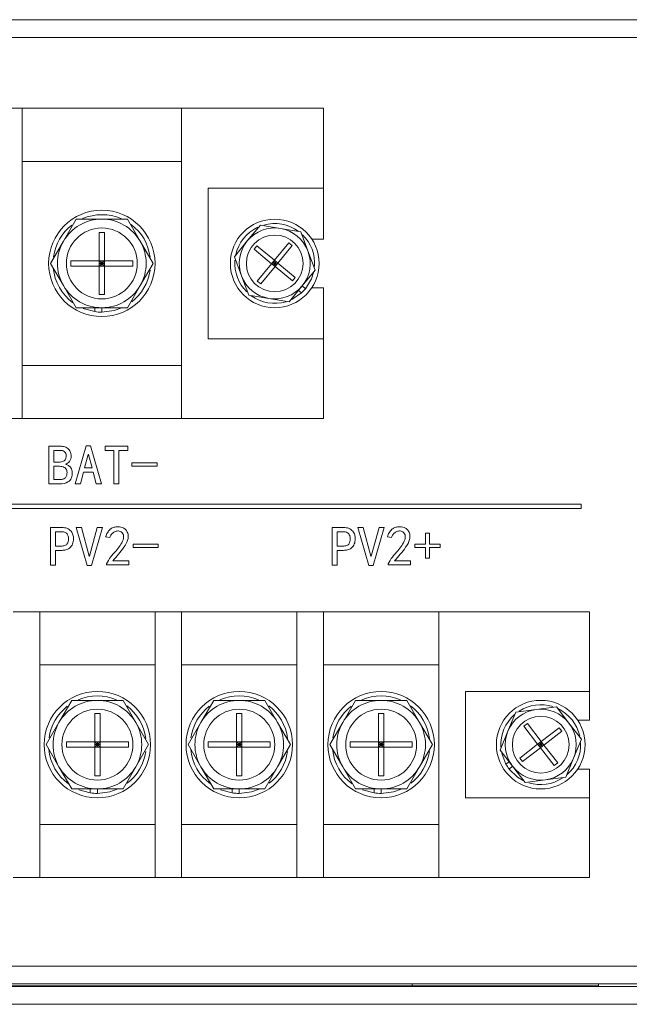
# Model space of a CAD drawing. Header units: millimetres. Extents: x 4100 to 4693, y 1813 to 3018.
# Tile 7 of 29: x 4246 to 4315, y 1979 to 2090. Entities that reach past the tile are written whole.
import ezdxf

# ---------------------------------------------------------------- set-up
doc = ezdxf.new("R2010")
doc.units = ezdxf.units.MM

msp = doc.modelspace()

# ---------------------------------------------------------------- linework, layer by layer
at = {"color": 0, "linetype": 'ByBlock', "lineweight": 5}
for p, q in [((4180.55, 2089.71), (4616.55, 2089.71)), ((4616.55, 2087.71), (4180.55, 2087.71)), ((4246.55, 2079.71), (4243.55, 2079.71)), ((4246.55, 2044.71), (4246.55, 2079.71)), ((4246.55, 2079.71), (4264.55, 2079.71)), ((4280.55, 2079.71), (4264.55, 2079.71)), ((4264.55, 2044.71), (4264.55, 2079.71)), ((4280.55, 2079.71), (4280.55, 2070.71)), ((4264.55, 2073.71), (4246.55, 2073.71)), ((4280.55, 2070.71), (4267.55, 2070.71)), ((4267.55, 2053.71), (4267.55, 2070.71)), ((4280.55, 2070.71), (4280.55, 2064.96)), ((4251.22, 2064.71), (4252.67, 2067.21)), ((4252.67, 2067.21), (4255.55, 2067.21)), ((4255.55, 2067.21), (4258.44, 2067.21)), ((4258.44, 2067.21), (4259.88, 2064.71)), ((4271.96, 2064.75), (4273.43, 2066.54)), ((4273.43, 2066.54), (4275.71, 2066.16)), ((4255.25, 2065.71), (4255.85, 2065.71)), ((4255.25, 2062.51), (4255.25, 2065.71)), ((4255.85, 2065.71), (4255.85, 2062.51)), ((4275.71, 2066.16), (4277.99, 2065.78)), ((4277.99, 2065.78), (4278.8, 2063.62)), ((4249.78, 2062.21), (4251.22, 2064.71)), ((4259.88, 2064.71), (4261.33, 2062.21)), ((4270.5, 2062.97), (4271.96, 2064.75)), ((4275.02, 2062.56), (4276.64, 2064.53)), ((4276.64, 2064.53), (4277.02, 2064.22)), ((4280.55, 2064.96), (4279.23, 2064.96)), ((4272.73, 2063.8), (4273.05, 2064.18)), ((4274.7, 2062.18), (4272.73, 2063.8)), ((4273.05, 2064.18), (4275.02, 2062.56)), ((4277.02, 2064.22), (4275.4, 2062.25)), ((4278.8, 2063.62), (4279.61, 2061.46)), ((4251.22, 2059.71), (4249.78, 2062.21)), ((4252.05, 2061.91), (4252.05, 2062.51)), ((4252.05, 2062.51), (4255.25, 2062.51)), ((4255.85, 2062.51), (4255.25, 2062.51)), ((4255.25, 2062.51), (4255.25, 2061.91)), ((4255.55, 2062.21), (4255.25, 2062.51)), ((4255.55, 2062.21), (4255.25, 2062.21)), ((4255.25, 2061.91), (4255.55, 2062.21)), ((4255.55, 2062.21), (4255.85, 2062.51)), ((4255.55, 2062.21), (4255.55, 2062.51)), ((4255.85, 2062.21), (4255.55, 2062.21)), ((4255.55, 2062.21), (4255.85, 2061.91)), ((4255.55, 2061.91), (4255.55, 2062.21)), ((4255.85, 2061.91), (4255.85, 2062.51)), ((4255.85, 2062.51), (4259.05, 2062.51)), ((4259.05, 2062.51), (4259.05, 2061.91)), ((4261.33, 2062.21), (4259.88, 2059.71)), ((4271.31, 2060.81), (4270.5, 2062.97)), ((4273.08, 2060.21), (4274.7, 2062.18)), ((4275.02, 2062.56), (4274.7, 2062.18)), ((4275.05, 2062.21), (4274.7, 2062.18)), ((4274.7, 2062.18), (4275.09, 2061.86)), ((4275.05, 2062.21), (4274.86, 2062.37)), ((4275.05, 2062.21), (4274.89, 2062.02)), ((4275.4, 2062.25), (4275.02, 2062.56)), ((4275.05, 2062.21), (4275.02, 2062.56)), ((4275.21, 2062.4), (4275.05, 2062.21)), ((4275.05, 2062.21), (4275.4, 2062.25)), ((4275.25, 2062.05), (4275.05, 2062.21)), ((4275.09, 2061.86), (4275.05, 2062.21)), ((4275.09, 2061.86), (4275.4, 2062.25)), ((4275.4, 2062.25), (4277.37, 2060.63)), ((4255.25, 2061.91), (4252.05, 2061.91)), ((4255.25, 2061.91), (4255.85, 2061.91)), ((4255.25, 2058.71), (4255.25, 2061.91)), ((4255.85, 2061.91), (4255.85, 2058.71)), ((4259.05, 2061.91), (4255.85, 2061.91)), ((4275.09, 2061.86), (4273.47, 2059.89)), ((4277.06, 2060.24), (4275.09, 2061.86)), ((4279.61, 2061.46), (4278.14, 2059.67)), ((4272.12, 2058.64), (4271.31, 2060.81)), ((4273.47, 2059.89), (4273.08, 2060.21)), ((4277.37, 2060.63), (4277.06, 2060.24)), ((4252.67, 2057.21), (4251.22, 2059.71)), ((4255.85, 2058.71), (4255.25, 2058.71)), ((4259.88, 2059.71), (4258.44, 2057.21)), ((4278.14, 2059.67), (4276.68, 2057.89)), ((4276.99, 2058.15), (4278.08, 2058.88)), ((4278.08, 2058.88), (4277.73, 2059.17)), ((4278.14, 2059.67), (4278.53, 2059.35)), ((4279.23, 2059.46), (4280.55, 2059.46)), ((4280.55, 2059.46), (4280.55, 2053.71)), ((4274.4, 2058.27), (4272.12, 2058.64)), ((4276.68, 2057.89), (4274.4, 2058.27)), ((4255.55, 2057.21), (4252.67, 2057.21)), ((4253.45, 2057.13), (4254.75, 2056.77)), ((4254.75, 2056.77), (4254.75, 2057.21)), ((4255.55, 2057.21), (4255.55, 2056.71)), ((4258.44, 2057.21), (4255.55, 2057.21)), ((4267.55, 2053.71), (4280.55, 2053.71)), ((4280.55, 2053.71), (4280.55, 2044.71)), ((4246.55, 2050.71), (4264.55, 2050.71)), ((4246.55, 2044.71), (4243.55, 2044.71)), ((4264.55, 2044.71), (4246.55, 2044.71)), ((4280.55, 2044.71), (4264.55, 2044.71)), ((4249.57, 2037.34), (4249.57, 2041.58)), ((4249.57, 2041.58), (4250.86, 2041.58)), ((4250.88, 2041.11), (4250.14, 2041.11)), ((4250.14, 2041.11), (4250.14, 2039.8)), ((4252.54, 2037.34), (4253.78, 2041.63)), ((4253.78, 2041.63), (4254.28, 2041.63)), ((4254.28, 2041.63), (4255.52, 2037.34)), ((4255.92, 2041.11), (4255.92, 2041.58)), ((4255.92, 2041.58), (4258.48, 2041.58)), ((4256.91, 2041.11), (4255.92, 2041.11)), ((4256.91, 2037.34), (4256.91, 2041.11)), ((4258.48, 2041.11), (4257.48, 2041.11)), ((4257.48, 2041.11), (4257.48, 2037.34)), ((4258.48, 2041.58), (4258.48, 2041.11)), ((4250.14, 2039.8), (4250.86, 2039.8)), ((4254.01, 2040.64), (4253.61, 2039.13)), ((4254.06, 2040.64), (4254.01, 2040.64)), ((4254.45, 2039.13), (4254.06, 2040.64)), ((4250.14, 2039.32), (4250.14, 2037.81)), ((4250.78, 2039.32), (4250.14, 2039.32)), ((4253.61, 2039.13), (4254.45, 2039.13)), ((4258.95, 2039.32), (4258.95, 2039.72)), ((4258.95, 2039.72), (4261.78, 2039.72)), ((4261.78, 2039.32), (4258.95, 2039.32)), ((4261.78, 2039.72), (4261.78, 2039.32)), ((4250.14, 2037.81), (4250.71, 2037.81)), ((4253.49, 2038.65), (4253.14, 2037.34)), ((4254.58, 2038.65), (4253.49, 2038.65)), ((4254.93, 2037.34), (4254.58, 2038.65)), ((4250.81, 2037.34), (4249.57, 2037.34)), ((4253.14, 2037.34), (4252.54, 2037.34)), ((4255.52, 2037.34), (4254.93, 2037.34)), ((4257.48, 2037.34), (4256.91, 2037.34)), ((4309.62, 2035.05), (4185.23, 2035.05)), ((4185.23, 2034.55), (4309.62, 2034.55)), ((4309.62, 2034.55), (4309.62, 2035.05)), ((4249.75, 2028.17), (4249.75, 2032.42)), ((4249.75, 2032.42), (4251.04, 2032.42)), ((4253.9, 2028.12), (4252.65, 2032.42)), ((4252.65, 2032.42), (4253.25, 2032.42)), ((4253.25, 2032.42), (4254.12, 2029.16)), ((4254.17, 2029.16), (4255.04, 2032.42)), ((4255.63, 2032.42), (4254.39, 2028.12)), ((4255.04, 2032.42), (4255.63, 2032.42)), ((4281.52, 2032.42), (4282.81, 2032.42)), ((4281.52, 2028.17), (4281.52, 2032.42)), ((4284.43, 2032.42), (4285.02, 2032.42)), ((4285.67, 2028.12), (4284.43, 2032.42)), ((4285.02, 2032.42), (4285.89, 2029.16)), ((4285.94, 2029.16), (4286.81, 2032.42)), ((4287.4, 2032.42), (4286.16, 2028.12)), ((4286.81, 2032.42), (4287.4, 2032.42)), ((4250.32, 2031.94), (4250.32, 2030.31)), ((4250.89, 2031.94), (4250.32, 2031.94)), ((4256.45, 2031.3), (4255.98, 2031.37)), ((4282.66, 2031.94), (4282.09, 2031.94)), ((4282.09, 2031.94), (4282.09, 2030.31)), ((4288.22, 2031.3), (4287.75, 2031.37)), ((4292.07, 2030.55), (4292.07, 2031.77)), ((4292.07, 2031.77), (4292.49, 2031.77)), ((4292.49, 2031.77), (4292.49, 2030.55)), ((4250.32, 2030.31), (4250.89, 2030.31)), ((4251.04, 2029.83), (4250.32, 2029.83)), ((4250.32, 2029.83), (4250.32, 2028.17)), ((4259.08, 2030.55), (4261.91, 2030.55)), ((4259.08, 2030.16), (4259.08, 2030.55)), ((4261.91, 2030.16), (4259.08, 2030.16)), ((4261.91, 2030.55), (4261.91, 2030.16)), ((4282.09, 2030.31), (4282.66, 2030.31)), ((4282.81, 2029.83), (4282.09, 2029.83)), ((4282.09, 2029.83), (4282.09, 2028.17)), ((4290.85, 2030.16), (4290.85, 2030.55)), ((4290.85, 2030.55), (4292.07, 2030.55)), ((4292.07, 2030.16), (4290.85, 2030.16)), ((4292.07, 2028.94), (4292.07, 2030.16)), ((4292.49, 2030.55), (4293.71, 2030.55)), ((4293.71, 2030.16), (4292.49, 2030.16)), ((4292.49, 2030.16), (4292.49, 2028.94)), ((4293.71, 2030.55), (4293.71, 2030.16)), ((4254.12, 2029.16), (4254.17, 2029.16)), ((4285.89, 2029.16), (4285.94, 2029.16)), ((4292.49, 2028.94), (4292.07, 2028.94)), ((4250.32, 2028.17), (4249.75, 2028.17)), ((4254.39, 2028.12), (4253.9, 2028.12)), ((4256.08, 2028.2), (4256.08, 2028.3)), ((4258.59, 2028.2), (4256.08, 2028.2)), ((4256.8, 2028.64), (4258.59, 2028.64)), ((4258.59, 2028.64), (4258.59, 2028.2)), ((4282.09, 2028.17), (4281.52, 2028.17)), ((4286.16, 2028.12), (4285.67, 2028.12)), ((4287.85, 2028.2), (4287.85, 2028.3)), ((4290.36, 2028.2), (4287.85, 2028.2)), ((4288.57, 2028.64), (4290.36, 2028.64)), ((4290.36, 2028.64), (4290.36, 2028.2)), ((4248.55, 2022.91), (4245.55, 2022.91)), ((4248.55, 1992.91), (4248.55, 2022.91)), ((4248.55, 2022.91), (4261.55, 2022.91)), ((4264.55, 2022.91), (4261.55, 2022.91)), ((4261.55, 1992.91), (4261.55, 2022.91)), ((4264.55, 1992.91), (4264.55, 2022.91)), ((4264.55, 2022.91), (4277.55, 2022.91)), ((4280.55, 2022.91), (4277.55, 2022.91)), ((4277.55, 1992.91), (4277.55, 2022.91)), ((4280.55, 1992.91), (4280.55, 2022.91)), ((4280.55, 2022.91), (4293.55, 2022.91)), ((4310.55, 2022.91), (4293.55, 2022.91)), ((4293.55, 1992.91), (4293.55, 2022.91)), ((4310.55, 2022.91), (4310.55, 2013.91)), ((4261.55, 2016.91), (4248.55, 2016.91)), ((4277.55, 2016.91), (4264.55, 2016.91)), ((4293.55, 2016.91), (4280.55, 2016.91)), ((4310.55, 2013.91), (4296.55, 2013.91)), ((4296.55, 2001.91), (4296.55, 2013.91)), ((4310.55, 2013.91), (4310.55, 2010.66)), ((4250.72, 2010.41), (4252.17, 2012.91)), ((4252.17, 2012.91), (4255.05, 2012.91)), ((4255.05, 2012.91), (4257.94, 2012.91)), ((4257.94, 2012.91), (4259.38, 2010.41)), ((4266.72, 2010.41), (4268.17, 2012.91)), ((4268.17, 2012.91), (4271.05, 2012.91)), ((4271.05, 2012.91), (4273.94, 2012.91)), ((4273.94, 2012.91), (4275.38, 2010.41)), ((4282.72, 2010.41), (4284.17, 2012.91)), ((4284.17, 2012.91), (4287.05, 2012.91)), ((4287.05, 2012.91), (4289.94, 2012.91)), ((4289.94, 2012.91), (4291.38, 2010.41)), ((4304.52, 2011.88), (4306.81, 2012.18)), ((4306.81, 2012.18), (4308.22, 2010.35)), ((4254.75, 2011.41), (4255.35, 2011.41)), ((4254.75, 2008.21), (4254.75, 2011.41)), ((4255.35, 2011.41), (4255.35, 2008.21)), ((4270.75, 2011.41), (4271.35, 2011.41)), ((4270.75, 2008.21), (4270.75, 2011.41)), ((4271.35, 2011.41), (4271.35, 2008.21)), ((4286.75, 2011.41), (4287.35, 2011.41)), ((4286.75, 2008.21), (4286.75, 2011.41)), ((4287.35, 2011.41), (4287.35, 2008.21)), ((4301.35, 2009.43), (4302.23, 2011.57)), ((4302.23, 2011.57), (4304.52, 2011.88)), ((4249.28, 2007.91), (4250.72, 2010.41)), ((4259.38, 2010.41), (4260.83, 2007.91)), ((4265.28, 2007.91), (4266.72, 2010.41)), ((4275.38, 2010.41), (4276.83, 2007.91)), ((4281.28, 2007.91), (4282.72, 2010.41)), ((4291.38, 2010.41), (4292.83, 2007.91)), ((4303.15, 2009.98), (4303.54, 2010.28)), ((4304.7, 2007.96), (4303.15, 2009.98)), ((4303.54, 2010.28), (4305.1, 2008.26)), ((4305.1, 2008.26), (4307.12, 2009.82)), ((4307.12, 2009.82), (4307.42, 2009.42)), ((4308.22, 2010.35), (4309.63, 2008.52)), ((4310.55, 2010.66), (4309.23, 2010.66)), ((4300.48, 2007.3), (4301.35, 2009.43)), ((4307.42, 2009.42), (4305.4, 2007.87)), ((4250.72, 2005.41), (4249.28, 2007.91)), ((4251.55, 2008.21), (4254.75, 2008.21)), ((4251.55, 2007.61), (4251.55, 2008.21)), ((4254.75, 2007.61), (4251.55, 2007.61)), ((4255.35, 2008.21), (4254.75, 2008.21)), ((4254.75, 2008.21), (4254.75, 2007.61)), ((4255.05, 2007.91), (4254.75, 2008.21)), ((4254.75, 2007.61), (4255.05, 2007.91)), ((4255.05, 2007.91), (4254.75, 2007.91)), ((4254.75, 2004.41), (4254.75, 2007.61)), ((4254.75, 2007.61), (4255.35, 2007.61)), ((4255.05, 2007.91), (4255.35, 2008.21)), ((4255.05, 2007.91), (4255.05, 2008.21)), ((4255.05, 2007.61), (4255.05, 2007.91)), ((4255.05, 2007.91), (4255.35, 2007.61)), ((4255.35, 2007.91), (4255.05, 2007.91)), ((4255.35, 2008.21), (4258.55, 2008.21)), ((4255.35, 2007.61), (4255.35, 2008.21)), ((4255.35, 2007.61), (4255.35, 2004.41)), ((4258.55, 2007.61), (4255.35, 2007.61)), ((4258.55, 2008.21), (4258.55, 2007.61)), ((4260.83, 2007.91), (4259.38, 2005.41)), ((4266.72, 2005.41), (4265.28, 2007.91)), ((4267.55, 2007.61), (4267.55, 2008.21)), ((4267.55, 2008.21), (4270.75, 2008.21)), ((4270.75, 2007.61), (4267.55, 2007.61)), ((4271.35, 2008.21), (4270.75, 2008.21)), ((4270.75, 2008.21), (4270.75, 2007.61)), ((4271.05, 2007.91), (4270.75, 2008.21)), ((4271.05, 2007.91), (4270.75, 2007.91)), ((4270.75, 2007.61), (4271.05, 2007.91)), ((4270.75, 2004.41), (4270.75, 2007.61)), ((4270.75, 2007.61), (4271.35, 2007.61)), ((4271.05, 2007.91), (4271.05, 2008.21)), ((4271.05, 2007.91), (4271.35, 2008.21)), ((4271.05, 2007.61), (4271.05, 2007.91)), ((4271.35, 2007.91), (4271.05, 2007.91)), ((4271.05, 2007.91), (4271.35, 2007.61)), ((4271.35, 2008.21), (4274.55, 2008.21)), ((4271.35, 2007.61), (4271.35, 2008.21)), ((4271.35, 2007.61), (4271.35, 2004.41)), ((4274.55, 2007.61), (4271.35, 2007.61)), ((4274.55, 2008.21), (4274.55, 2007.61)), ((4276.83, 2007.91), (4275.38, 2005.41)), ((4282.72, 2005.41), (4281.28, 2007.91)), ((4283.55, 2007.61), (4283.55, 2008.21)), ((4283.55, 2008.21), (4286.75, 2008.21)), ((4286.75, 2007.61), (4283.55, 2007.61)), ((4286.75, 2008.21), (4286.75, 2007.61)), ((4287.35, 2008.21), (4286.75, 2008.21)), ((4287.05, 2007.91), (4286.75, 2008.21)), ((4286.75, 2007.61), (4287.05, 2007.91)), ((4287.05, 2007.91), (4286.75, 2007.91)), ((4286.75, 2004.41), (4286.75, 2007.61)), ((4286.75, 2007.61), (4287.35, 2007.61)), ((4287.05, 2007.91), (4287.35, 2008.21)), ((4287.05, 2007.91), (4287.05, 2008.21)), ((4287.05, 2007.61), (4287.05, 2007.91)), ((4287.05, 2007.91), (4287.35, 2007.61)), ((4287.35, 2007.91), (4287.05, 2007.91)), ((4287.35, 2008.21), (4290.55, 2008.21)), ((4287.35, 2007.61), (4287.35, 2008.21)), ((4287.35, 2007.61), (4287.35, 2004.41)), ((4290.55, 2007.61), (4287.35, 2007.61)), ((4290.55, 2008.21), (4290.55, 2007.61)), ((4292.83, 2007.91), (4291.38, 2005.41)), ((4302.68, 2006.4), (4304.7, 2007.96)), ((4305.1, 2008.26), (4304.7, 2007.96)), ((4304.7, 2007.96), (4305.01, 2007.56)), ((4304.7, 2007.96), (4305.05, 2007.91)), ((4304.85, 2007.76), (4305.05, 2007.91)), ((4305.05, 2007.91), (4304.9, 2008.11)), ((4305.05, 2007.91), (4305.01, 2007.56)), ((4305.01, 2007.56), (4305.4, 2007.87)), ((4305.05, 2007.91), (4305.1, 2008.26)), ((4305.05, 2007.91), (4305.25, 2008.06)), ((4305.21, 2007.71), (4305.05, 2007.91)), ((4305.05, 2007.91), (4305.4, 2007.87)), ((4305.4, 2007.87), (4305.1, 2008.26)), ((4305.4, 2007.87), (4306.96, 2005.85)), ((4309.63, 2008.52), (4308.75, 2006.39)), ((4301.88, 2005.47), (4300.48, 2007.3)), ((4300.66, 2006.93), (4301.13, 2005.71)), ((4305.01, 2007.56), (4302.99, 2006)), ((4306.56, 2005.54), (4305.01, 2007.56)), ((4252.17, 2002.91), (4250.72, 2005.41)), ((4259.38, 2005.41), (4257.94, 2002.91)), ((4268.17, 2002.91), (4266.72, 2005.41)), ((4275.38, 2005.41), (4273.94, 2002.91)), ((4284.17, 2002.91), (4282.72, 2005.41)), ((4291.38, 2005.41), (4289.94, 2002.91)), ((4301.13, 2005.71), (4301.49, 2005.98)), ((4301.88, 2005.47), (4301.49, 2005.16)), ((4303.29, 2003.64), (4301.88, 2005.47)), ((4302.99, 2006), (4302.68, 2006.4)), ((4306.96, 2005.85), (4306.56, 2005.54)), ((4308.75, 2006.39), (4307.87, 2004.25)), ((4255.35, 2004.41), (4254.75, 2004.41)), ((4271.35, 2004.41), (4270.75, 2004.41)), ((4287.35, 2004.41), (4286.75, 2004.41)), ((4307.87, 2004.25), (4305.58, 2003.95)), ((4309.23, 2005.16), (4310.55, 2005.16)), ((4310.55, 2005.16), (4310.55, 2001.91)), ((4305.58, 2003.95), (4303.29, 2003.64)), ((4255.05, 2002.91), (4252.17, 2002.91)), ((4252.95, 2002.83), (4254.25, 2002.47)), ((4254.25, 2002.47), (4254.25, 2002.91)), ((4255.05, 2002.91), (4255.05, 2002.41)), ((4257.94, 2002.91), (4255.05, 2002.91)), ((4271.05, 2002.91), (4268.17, 2002.91)), ((4268.95, 2002.83), (4270.25, 2002.47)), ((4270.25, 2002.47), (4270.25, 2002.91)), ((4271.05, 2002.91), (4271.05, 2002.41)), ((4273.94, 2002.91), (4271.05, 2002.91)), ((4287.05, 2002.91), (4284.17, 2002.91)), ((4284.95, 2002.83), (4286.25, 2002.47)), ((4286.25, 2002.47), (4286.25, 2002.91)), ((4287.05, 2002.91), (4287.05, 2002.41)), ((4289.94, 2002.91), (4287.05, 2002.91)), ((4296.55, 2001.91), (4310.55, 2001.91)), ((4310.55, 2001.91), (4310.55, 1992.91)), ((4248.55, 1998.91), (4261.55, 1998.91)), ((4264.55, 1998.91), (4277.55, 1998.91)), ((4280.55, 1998.91), (4293.55, 1998.91)), ((4248.55, 1992.91), (4245.55, 1992.91)), ((4261.55, 1992.91), (4248.55, 1992.91)), ((4264.55, 1992.91), (4261.55, 1992.91)), ((4277.55, 1992.91), (4264.55, 1992.91)), ((4280.55, 1992.91), (4277.55, 1992.91)), ((4293.55, 1992.91), (4280.55, 1992.91)), ((4310.55, 1992.91), (4293.55, 1992.91)), ((4180.55, 1982.91), (4616.55, 1982.91)), ((4616.55, 1980.91), (4180.55, 1980.91)), ((4180.55, 1980.61), (4616.55, 1980.61)), ((4311.55, 1980.71), (4182.25, 1980.71)), ((4290.55, 1980.91), (4290.55, 1980.71)), ((4311.55, 1980.91), (4311.55, 1980.61)), ((4616.55, 1978.61), (4180.55, 1978.61))]:
    msp.add_line(p, q, dxfattribs=at)
at = {"color": 0, "linetype": 'ByBlock', "lineweight": 5, "flags": 128}
for points in [[(4278.53, 2059.35), (4279.21, 2060.48), (4279.43, 2061.18)], [(4255.55, 2056.71), (4256.94, 2056.89), (4257.8, 2057.19)], [(4301.49, 2005.16), (4302.43, 2004.25), (4303.07, 2003.87)], [(4255.05, 2002.41), (4256.44, 2002.59), (4257.3, 2002.89)], [(4271.05, 2002.41), (4272.44, 2002.59), (4273.3, 2002.89)], [(4287.05, 2002.41), (4288.44, 2002.59), (4289.3, 2002.89)]]:
    msp.add_lwpolyline(points, dxfattribs=at)
at = {"color": 0, "linetype": 'ByBlock', "lineweight": 5}
for centre, radius in [((4255.55, 2062.21), 6), ((4275.05, 2062.21), 5), ((4255.55, 2062.21), 4), ((4275.05, 2062.21), 3.2), ((4255.05, 2007.91), 6), ((4271.05, 2007.91), 6), ((4287.05, 2007.91), 6), ((4305.05, 2007.91), 5), ((4255.05, 2007.91), 4), ((4271.05, 2007.91), 4), ((4287.05, 2007.91), 4), ((4305.05, 2007.91), 3.2)]:
    msp.add_circle(centre, radius, dxfattribs=at)
for centre, radius, start, end in [((4255.55, 2062.21), 5.5, 66.7867, 113.2921), ((4255.55, 2062.21), 5.5, 128.0707, 172.0408), ((4255.55, 2062.21), 5, 90, 150), ((4255.55, 2062.21), 5, 30, 90), ((4255.55, 2062.21), 5.5, 7.3618, 52.8634), ((4275.05, 2062.21), 4.5, 53.8833, 105.8284), ((4275.05, 2062.21), 4.5, 115.0876, 167.6729), ((4275.05, 2062.21), 4, 80.5778, 140.5778), ((4275.05, 2062.21), 4, 20.5778, 80.5778), ((4275.05, 2062.21), 4.5, 355.659, 45.8951), ((4255.55, 2062.21), 5, 150, 210), ((4255.55, 2062.21), 5, 330, 30), ((4275.05, 2062.21), 4, 140.5778, 200.5778), ((4275.05, 2062.21), 4, 320.5778, 20.5778), ((4275.05, 2062.21), 4.5, 175.5259, 225.4833), ((4255.55, 2062.21), 5.5, 185.4088, 233.7322), ((4255.55, 2062.21), 5.5, 307.7815, 351.9662), ((4275.05, 2062.21), 4, 200.5778, 260.5778), ((4255.55, 2062.21), 5, 210, 270), ((4255.55, 2062.21), 5, 270, 330), ((4275.05, 2062.21), 4, 260.5778, 320.5778), ((4275.05, 2062.21), 4.5, 312.2727, 320.5778), ((4275.05, 2062.21), 4.5, 234.0041, 286.4569), ((4255.55, 2062.21), 5.5, 261.6364, 270), ((4255.05, 2007.91), 5.5, 66.7867, 113.2921), ((4271.05, 2007.91), 5.5, 66.7867, 113.2921), ((4287.05, 2007.91), 5.5, 66.7867, 113.2921), ((4255.05, 2007.91), 5.5, 128.0707, 172.0408), ((4255.05, 2007.91), 5, 90, 150), ((4255.05, 2007.91), 5, 30, 90), ((4255.05, 2007.91), 5.5, 7.3618, 52.8634), ((4271.05, 2007.91), 5.5, 128.0707, 172.0408), ((4271.05, 2007.91), 5, 90, 150), ((4271.05, 2007.91), 5, 30, 90), ((4271.05, 2007.91), 5.5, 7.3618, 52.8634), ((4287.05, 2007.91), 5.5, 128.0707, 172.0408), ((4287.05, 2007.91), 5, 90, 150), ((4287.05, 2007.91), 5, 30, 90), ((4287.05, 2007.91), 5.5, 7.3618, 52.8634), ((4305.05, 2007.91), 4.5, 72.571, 122.5284), ((4305.05, 2007.91), 4.5, 131.0492, 183.502), ((4305.05, 2007.91), 4, 97.6229, 157.6229), ((4305.05, 2007.91), 4, 37.6229, 97.6229), ((4305.05, 2007.91), 4.5, 12.1327, 64.718), ((4255.05, 2007.91), 5, 150, 210), ((4255.05, 2007.91), 5, 330, 30), ((4271.05, 2007.91), 5, 150, 210), ((4271.05, 2007.91), 5, 330, 30), ((4287.05, 2007.91), 5, 150, 210), ((4287.05, 2007.91), 5, 330, 30), ((4305.05, 2007.91), 4, 337.6229, 37.6229), ((4305.05, 2007.91), 4, 157.6229, 217.6229), ((4305.05, 2007.91), 4.5, 310.9284, 2.8735), ((4255.05, 2007.91), 5.5, 185.4088, 233.7322), ((4255.05, 2007.91), 5.5, 307.7815, 351.9662), ((4271.05, 2007.91), 5.5, 185.4088, 233.7322), ((4271.05, 2007.91), 5.5, 307.7815, 351.9662), ((4287.05, 2007.91), 5.5, 185.4088, 233.7322), ((4287.05, 2007.91), 5.5, 307.7815, 351.9662), ((4255.05, 2007.91), 5, 210, 270), ((4255.05, 2007.91), 5, 270, 330), ((4271.05, 2007.91), 5, 210, 270), ((4271.05, 2007.91), 5, 270, 330), ((4287.05, 2007.91), 5, 210, 270), ((4287.05, 2007.91), 5, 270, 330), ((4305.05, 2007.91), 4.5, 209.3178, 217.6229), ((4305.05, 2007.91), 4, 217.6229, 277.6229), ((4305.05, 2007.91), 4, 277.6229, 337.6229), ((4305.05, 2007.91), 4.5, 252.7041, 302.9402), ((4255.05, 2007.91), 5.5, 261.6364, 270), ((4271.05, 2007.91), 5.5, 261.6364, 270), ((4287.05, 2007.91), 5.5, 261.6364, 270)]:
    msp.add_arc(centre, radius, start, end, dxfattribs=at)
for points, knots in [([(4250.86, 2041.58), (4251.03, 2041.57), (4251.38, 2041.56), (4251.81, 2041.29), (4252.06, 2040.9), (4252.08, 2040.63), (4252.1, 2040.49)], [0, 0, 0, 0, 0.280779, 0.559449, 0.779715, 1, 1, 1, 1]), ([(4251.53, 2040.49), (4251.52, 2040.59), (4251.51, 2040.78), (4251.33, 2040.99), (4251.1, 2041.1), (4250.96, 2041.11), (4250.88, 2041.11)], [0, 0, 0, 0, 0.280452, 0.558107, 0.778895, 1, 1, 1, 1]), ([(4250.86, 2039.8), (4250.96, 2039.81), (4251.16, 2039.83), (4251.41, 2040), (4251.52, 2040.25), (4251.52, 2040.41), (4251.53, 2040.49)], [0, 0, 0, 0, 0.280187, 0.559241, 0.779118, 1, 1, 1, 1]), ([(4252.1, 2040.49), (4252.09, 2040.38), (4252.08, 2040.15), (4251.89, 2039.77), (4251.62, 2039.63), (4251.45, 2039.55)], [0, 0, 0, 0, 0.281419, 0.560745, 1, 1, 1, 1]), ([(4251.63, 2038.61), (4251.62, 2038.68), (4251.61, 2038.84), (4251.51, 2039.06), (4251.23, 2039.27), (4250.97, 2039.3), (4250.78, 2039.32)], [0, 0, 0, 0, 0.187577, 0.374272, 0.561134, 1, 1, 1, 1]), ([(4251.45, 2039.55), (4251.57, 2039.51), (4251.8, 2039.42), (4252.06, 2039.19), (4252.2, 2038.9), (4252.22, 2038.7), (4252.22, 2038.61)], [0, 0, 0, 0, 0.2800061, 0.5599768, 0.7796952, 1, 1, 1, 1]), ([(4250.71, 2037.81), (4250.84, 2037.82), (4251.1, 2037.83), (4251.45, 2037.98), (4251.61, 2038.3), (4251.62, 2038.5), (4251.63, 2038.61)], [0, 0, 0, 0, 0.2812537, 0.5600374, 0.7790939, 1, 1, 1, 1]), ([(4252.22, 2038.61), (4252.21, 2038.4), (4252.2, 2037.99), (4251.67, 2037.4), (4251.13, 2037.36), (4250.81, 2037.34)], [0, 0, 0, 0, 0.281943, 0.559492, 1, 1, 1, 1]), ([(4251.04, 2032.42), (4251.24, 2032.4), (4251.63, 2032.38), (4252.09, 2032.04), (4252.33, 2031.59), (4252.35, 2031.28), (4252.36, 2031.13)], [0, 0, 0, 0, 0.2803956, 0.5591428, 0.7792262, 1, 1, 1, 1]), ([(4255.98, 2031.37), (4256.04, 2031.53), (4256.16, 2031.84), (4256.45, 2032.21), (4256.83, 2032.44), (4257.09, 2032.47), (4257.22, 2032.49)], [0, 0, 0, 0, 0.280598, 0.560156, 0.780014, 1, 1, 1, 1]), ([(4256.08, 2028.3), (4256.22, 2028.57), (4256.51, 2029.12), (4257.14, 2029.72), (4257.61, 2030.37), (4257.92, 2030.88), (4258.02, 2031.3), (4258, 2031.59), (4257.85, 2031.83), (4257.59, 2032.02), (4257.24, 2032.04), (4256.89, 2031.9), (4256.6, 2031.65), (4256.5, 2031.41), (4256.45, 2031.3)], [0, 0, 0, 0, 0.154269, 0.312874, 0.437523, 0.561789, 0.608948, 0.655934, 0.702829, 0.749785, 0.811975, 0.874604, 0.937207, 1, 1, 1, 1]), ([(4257.22, 2032.49), (4257.44, 2032.49), (4257.78, 2032.49), (4258.16, 2032.26), (4258.42, 2031.97), (4258.56, 2031.54), (4258.5, 2030.87), (4257.88, 2029.88), (4257.23, 2029.14), (4256.8, 2028.64)], [0, 0, 0, 0, 0.124204, 0.186805, 0.24929, 0.342627, 0.436319, 0.623645, 1, 1, 1, 1]), ([(4282.81, 2032.42), (4283.01, 2032.4), (4283.4, 2032.38), (4283.86, 2032.04), (4284.1, 2031.59), (4284.12, 2031.28), (4284.13, 2031.13)], [0, 0, 0, 0, 0.280396, 0.559143, 0.779226, 1, 1, 1, 1]), ([(4287.75, 2031.37), (4287.81, 2031.53), (4287.93, 2031.84), (4288.23, 2032.21), (4288.6, 2032.44), (4288.86, 2032.47), (4288.99, 2032.49)], [0, 0, 0, 0, 0.280598, 0.5601559, 0.7800136, 1, 1, 1, 1]), ([(4287.85, 2028.3), (4287.99, 2028.57), (4288.28, 2029.12), (4288.91, 2029.72), (4289.38, 2030.37), (4289.69, 2030.88), (4289.79, 2031.3), (4289.77, 2031.59), (4289.62, 2031.83), (4289.36, 2032.02), (4289.01, 2032.04), (4288.66, 2031.9), (4288.37, 2031.65), (4288.27, 2031.41), (4288.22, 2031.3)], [0, 0, 0, 0, 0.154269, 0.312874, 0.437523, 0.561789, 0.608948, 0.655934, 0.702829, 0.749785, 0.811975, 0.874604, 0.937207, 1, 1, 1, 1]), ([(4288.99, 2032.49), (4289.21, 2032.49), (4289.55, 2032.49), (4289.93, 2032.26), (4290.19, 2031.97), (4290.33, 2031.54), (4290.27, 2030.87), (4289.65, 2029.88), (4289, 2029.14), (4288.57, 2028.64)], [0, 0, 0, 0, 0.124204, 0.186805, 0.24929, 0.342627, 0.436319, 0.623645, 1, 1, 1, 1]), ([(4251.79, 2031.13), (4251.78, 2031.26), (4251.78, 2031.52), (4251.46, 2031.92), (4251.11, 2031.94), (4250.89, 2031.94)], [0, 0, 0, 0, 0.282451, 0.559256, 1, 1, 1, 1]), ([(4250.89, 2030.31), (4251.02, 2030.31), (4251.28, 2030.32), (4251.64, 2030.49), (4251.77, 2030.82), (4251.78, 2031.02), (4251.79, 2031.13)], [0, 0, 0, 0, 0.281274, 0.559341, 0.778877, 1, 1, 1, 1]), ([(4252.36, 2031.13), (4252.34, 2030.93), (4252.31, 2030.54), (4251.96, 2030.08), (4251.5, 2029.86), (4251.19, 2029.84), (4251.04, 2029.83)], [0, 0, 0, 0, 0.280176, 0.558961, 0.779148, 1, 1, 1, 1]), ([(4283.56, 2031.13), (4283.55, 2031.26), (4283.55, 2031.52), (4283.23, 2031.92), (4282.88, 2031.94), (4282.66, 2031.94)], [0, 0, 0, 0, 0.2824508, 0.5592557, 1, 1, 1, 1]), ([(4282.66, 2030.31), (4282.79, 2030.31), (4283.05, 2030.32), (4283.41, 2030.49), (4283.54, 2030.82), (4283.55, 2031.02), (4283.56, 2031.13)], [0, 0, 0, 0, 0.281274, 0.559341, 0.778877, 1, 1, 1, 1]), ([(4284.13, 2031.13), (4284.11, 2030.93), (4284.08, 2030.54), (4283.73, 2030.08), (4283.27, 2029.86), (4282.97, 2029.84), (4282.81, 2029.83)], [0, 0, 0, 0, 0.280176, 0.558961, 0.779148, 1, 1, 1, 1])]:
    msp.add_open_spline(points, degree=3, knots=knots, dxfattribs=at)

doc.saveas('drawing.dxf')
